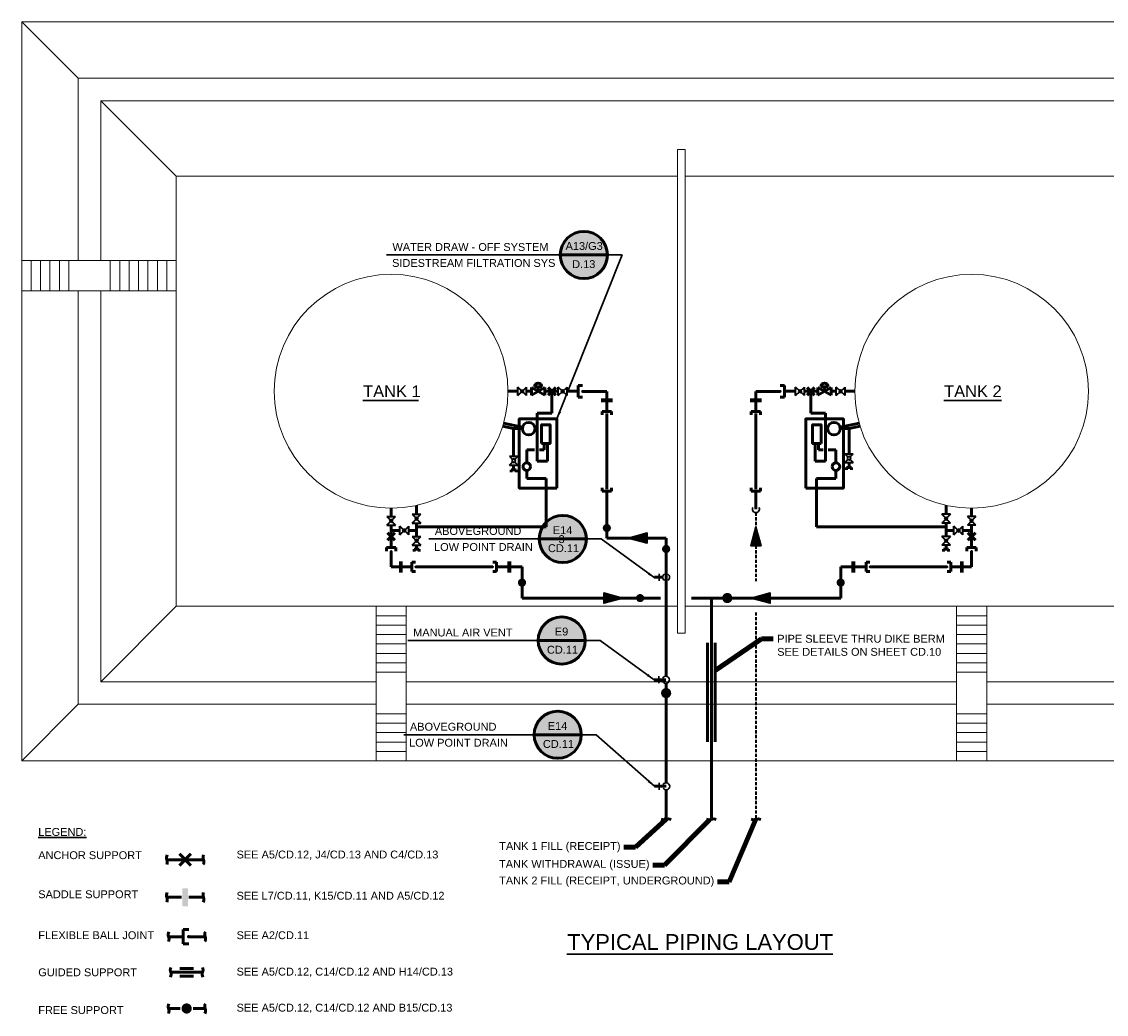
# Model space of a CAD drawing. Header units: inches. Extents: x 15343 to 18754, y 6987 to 11480.
# Tile 2 of 3: x 15343 to 17414, y 9534 to 11429. Entities that reach past the tile are written whole.
import ezdxf
from ezdxf.enums import TextEntityAlignment as Align

# ---------------------------------------------------------------- set-up
doc = ezdxf.new("R2010")
doc.units = ezdxf.units.IN
doc.header["$MEASUREMENT"] = 0
doc.linetypes.add('( Dashed )', pattern=[9, 6, -3])
for name, color, linetype, lineweight in [('C-FUEL-IDEN', 4, 'Continuous', 30), ('C-Fuel-Main', 4, 'Continuous', 53), ('C-Fuel-Main_UNDG', 4, '( Dashed )', 40), ('C-Fuel-Supports [mechanical]', 153, 'Continuous', 30), ('C-Pvmt-Dike', 8, 'Continuous', 13), ('C-Site-fuel tanks and dispensers', 8, 'Continuous', 13), ('G-ANNO-MASK', 1, 'Continuous', 0), ('G-ANNO-NOTE', 4, 'Continuous', 30), ('G-ANNO-SYMB', 5, 'Continuous', 30), ('G-ANNO-TEXT', 2, 'Continuous', 30)]:
    doc.layers.add(name, color=color, linetype=linetype, lineweight=lineweight)
doc.styles.add("AEC_AC_43Text-LeftTop_1_1-2_1'", font='arial.ttf', dxfattribs={"height": 12})
doc.styles.add("AEC_AC_60Text-LeftTop_1_100'", font='arial.ttf', dxfattribs={"height": 1800})
doc.styles.add("AEC_AC_60Text-LeftTop_1_100'_0", font='arial.ttf')
doc.styles.add("AEC_AC_61Text-LeftTop_1_200'", font='arial.ttf', dxfattribs={"height": 3600})
doc.styles.add('Arial', font='arial.ttf')
doc.styles.add('Style-Arial', font='arial.ttf')
doc.dimstyles.new("AEC_AC_60_Notes_1_100'", dxfattribs={"dimtxt": 1800, "dimasz": 225, "dimexe": 900, "dimexo": 900, "dimgap": 900, "dimtad": 1, "dimjust": 1, "dimdec": 3, "dimzin": 15, "dimdsep": 46, "dimlunit": 5, "dimtxsty": "AEC_AC_60Text-LeftTop_1_100'", "dimblk": 'NONE', "dimcen": 1.08, "dimclrd": 256, "dimclre": 256, "dimazin": 2, "dimtfac": 0.7, "dimtdec": 3, "dimtmove": 1, "dimatfit": 1, "dimfxl": 1, "dimfrac": 1, "dimtolj": 1, "dimtzin": 15, "dimlwd": 30, "dimlwe": 30, "dimarcsym": 0})
doc.dimstyles.new('ARIAL', dxfattribs={"dimtxt": 0.125, "dimasz": 0.125, "dimexe": 0.0625, "dimexo": 0.0625, "dimgap": 0.0625, "dimtad": 1, "dimtoh": 1, "dimdec": 4, "dimzin": 3, "dimdsep": 46, "dimlunit": 4, "dimtxsty": 'Arial', "dimcen": 0.0625, "dimclrd": 30, "dimclre": 30, "dimclrt": 256, "dimadec": 0, "dimazin": 0, "dimtfac": 1, "dimtdec": 4, "dimtmove": 2, "dimatfit": 3, "dimfxl": 1, "dimtolj": 1, "dimtzin": 0, "dimlwd": -1, "dimlwe": -1, "dimarcsym": 1})

# ---------------------------------------------------------------- blocks, each defined once
blk = doc.blocks.new('*U107')
at = {"layer": 'C-Fuel-Main', "lineweight": 30}
blk.add_line((-9.1, 1.7, 0), (-3.5, -8, 0), dxfattribs=at)
blk.add_arc((3.5, 2.4, 0), 5.62, 240.0074, 180.006, dxfattribs=at)
blk = doc.blocks.new('_None')
blk = doc.blocks.new('*U113')
at = {"layer": 'C-Fuel-Main', "linetype": 'Continuous', "lineweight": 40}
for p, q in [((-8.1, 8.5), (8.1, 8.5)), ((-8.1, -8.5), (8.1, 8.5)), ((-8.1, 8.5), (8.1, -8.5)), ((-8.1, -8.5), (8.1, -8.5))]:
    blk.add_line(p, q, dxfattribs=at)
at = {"layer": 'C-Fuel-Main', "linetype": 'Continuous', "lineweight": 40, "extrusion": (0, 0, -1)}
blk.add_solid([(-0.1, -4.6), (4.6, 0.1), (-4.8, 0.1), (-0.1, 4.8)], dxfattribs=at)
blk = doc.blocks.new('*U114')
at = {"layer": 'C-Fuel-Main', "ltscale": 0.064, "extrusion": (5.7768e-22, -1.05089e-11, -1)}
blk.add_hatch(color=256, dxfattribs=at).paths.add_polyline_path([(0.4, -0.9, 1), (-0.4, 3.3, 1)])
at = {"layer": 'C-Fuel-Main', "lineweight": 53, "ltscale": 0.064}
blk.add_line((8.9, 7.8, 0), (-8.9, 7.8, 0), dxfattribs=at)
at = {"layer": 'C-Fuel-Main', "ltscale": 0.064}
for p, q in [((-8.9, 1.2, 0), (-8.9, 7.8, 0)), ((0, 1.2, 0), (0, -7.8, 0)), ((8.9, 1.2, 0), (8.9, 7.8, 0))]:
    blk.add_line(p, q, dxfattribs=at)
blk = doc.blocks.new('*U115')
at = {"layer": 'C-Fuel-Main', "linetype": 'Continuous', "lineweight": 40}
for p, q in [((-8.5, -8.1, 0), (-8.5, 8.1, 0)), ((8.5, -8.1, 0), (-8.5, 8.1, 0)), ((-8.5, -8.1, 0), (8.5, 8.1, 0)), ((8.5, -8.1, 0), (8.5, 8.1, 0))]:
    blk.add_line(p, q, dxfattribs=at)
blk.add_solid([(4.6, 0.1, 0), (-0.1, -4.6, 0), (-0.1, 4.8, 0), (-4.8, 0.1, 0)], dxfattribs=at)
blk = doc.blocks.new('*U116')
at = {"layer": 'C-Fuel-Main', "linetype": 'Continuous', "lineweight": 40}
for p, q in [((-8.5, 8.1, 0), (-8.5, -8.1, 0)), ((-8.5, 8.1, 0), (-2.5, 2.3, 0)), ((8.5, 8.1, 0), (2.5, 2.3, 0)), ((8.5, 8.1, 0), (8.5, -8.1, 0)), ((-2.5, -2.3, 0), (-8.5, -8.1, 0)), ((2.5, -2.3, 0), (8.5, -8.1, 0))]:
    blk.add_line(p, q, dxfattribs=at)
at = {"layer": 'C-Fuel-Main', "linetype": 'Continuous', "lineweight": 40, "extrusion": (0, 0, -1)}
blk.add_circle((0, 0, 0), 3.38, dxfattribs=at)
blk = doc.blocks.new('*U117')
at = {"layer": 'C-Fuel-Main'}
for p, q in [((12.6, 3.5, 0), (-12.6, -11.6, 0)), ((-12.6, 3.5, 0), (12.6, -11.6, 0)), ((-12.6, 3.5, 0), (-12.6, -11.6, 0)), ((0, -4.1, 0), (0, 4.6, 0)), ((12.6, 3.5, 0), (12.6, -11.6, 0))]:
    blk.add_line(p, q, dxfattribs=at)
at = {"layer": 'C-Fuel-Main', "ltscale": 1.5625}
blk.add_line((7, 4.6, 0), (-7, 4.6, 0), dxfattribs=at)
blk.add_arc((0, 4.6, 0), 6.97, 360, 180, dxfattribs=at)
blk = doc.blocks.new('*U120')
at = {"true_color": 0xffffff}
h = blk.add_hatch(color=7, dxfattribs=at)
h.dxf.hatch_style = 1
edge = h.paths.add_edge_path()
edge.add_arc((0, 0), 0.4, 0, 360)
blk.add_line((-0.375, 0), (0.375, 0))
blk.add_circle((0, 0), 0.375)
at = {"layer": 'G-ANNO-NOTE'}
blk.add_line((-0.375, 0), (-2.45, 0), dxfattribs=at)
at = {"style": 'Arial'}
blk.add_attdef('LEFTTITLE', text='', height=0.125, dxfattribs=at).set_placement((-2.352, 0.063), align=Align.BOTTOM_LEFT)
for tag, p in [('DETAIL_001', (-0.106, 0.08)), ('2REFSHEET_001', (-0.232, -0.209))]:
    blk.add_attdef(tag, p, '', height=0.125, dxfattribs=at)
blk.add_attdef('LEFTTITLE2', text='', height=0.125, dxfattribs=at).set_placement((-2.352, -0.062), align=Align.TOP_LEFT)
at = {"layer": 'G-ANNO-NOTE'}
blk.add_leader([(1.539, -0.82), (0.61, 0), (0.375, 0)], dimstyle='ARIAL', override={"dimscale": 1, "dimgap": 0.0625, "dimtad": 0, "dimclrd": 4}, dxfattribs=at)
blk = doc.blocks.new('*U121')
at = {"true_color": 0xffffff}
h = blk.add_hatch(color=7, dxfattribs=at)
h.dxf.hatch_style = 1
edge = h.paths.add_edge_path()
edge.add_arc((0, 0), 0.4, 0, 360)
blk.add_line((-0.375, 0), (0.375, 0))
blk.add_circle((0, 0), 0.375)
at = {"layer": 'G-ANNO-NOTE'}
blk.add_line((-0.375, 0), (-2.45, 0), dxfattribs=at)
at = {"style": 'Arial'}
blk.add_attdef('LEFTTITLE', text='', height=0.125, dxfattribs=at).set_placement((-2.352, 0.063), align=Align.BOTTOM_LEFT)
for tag, p in [('DETAIL_001', (-0.106, 0.08)), ('2REFSHEET_001', (-0.232, -0.209))]:
    blk.add_attdef(tag, p, '', height=0.125, dxfattribs=at)
blk.add_attdef('LEFTTITLE2', text='', height=0.125, dxfattribs=at).set_placement((-2.352, -0.062), align=Align.TOP_LEFT)
at = {"layer": 'G-ANNO-NOTE'}
blk.add_leader([(1.469, -0.625), (0.61, 0), (0.375, 0)], dimstyle='ARIAL', override={"dimscale": 1, "dimgap": 0.0625, "dimtad": 0, "dimclrd": 4}, dxfattribs=at)
blk = doc.blocks.new('*U122')
at = {"true_color": 0xffffff}
h = blk.add_hatch(color=7, dxfattribs=at)
h.dxf.hatch_style = 1
edge = h.paths.add_edge_path()
edge.add_arc((0, 0), 0.4, 0, 360)
blk.add_line((-0.375, 0), (0.375, 0))
blk.add_circle((0, 0), 0.375)
at = {"layer": 'G-ANNO-NOTE'}
blk.add_line((-0.375, 0), (-3.143, 0), dxfattribs=at)
at = {"style": 'Arial'}
blk.add_attdef('LEFTTITLE', text='', height=0.125, dxfattribs=at).set_placement((-3.046, 0.063), align=Align.BOTTOM_LEFT)
for tag, p in [('DETAIL_001', (-0.106, 0.08)), ('2REFSHEET_001', (-0.232, -0.209))]:
    blk.add_attdef(tag, p, '', height=0.125, dxfattribs=at)
blk.add_attdef('LEFTTITLE2', text='', height=0.125, dxfattribs=at).set_placement((-3.046, -0.062), align=Align.TOP_LEFT)
at = {"layer": 'G-ANNO-NOTE'}
blk.add_leader([(-0.428, -2.608), (0.61, 0), (0.375, 0)], dimstyle='ARIAL', override={"dimscale": 1, "dimgap": 0.0625, "dimtad": 0, "dimclrd": 4}, dxfattribs=at)
blk = doc.blocks.new('*U123')
at = {"true_color": 0xffffff}
h = blk.add_hatch(color=7, dxfattribs=at)
h.dxf.hatch_style = 1
edge = h.paths.add_edge_path()
edge.add_arc((0, 0), 0.4, 0, 360)
blk.add_line((-0.375, 0), (0.375, 0))
blk.add_circle((0, 0), 0.375)
at = {"layer": 'G-ANNO-NOTE'}
blk.add_line((-0.375, 0), (-2.134, 0), dxfattribs=at)
at = {"style": 'Arial'}
blk.add_attdef('LEFTTITLE', text='', height=0.125, dxfattribs=at).set_placement((-2.036, 0.063), align=Align.BOTTOM_LEFT)
for tag, p in [('DETAIL_001', (-0.106, 0.08)), ('2REFSHEET_001', (-0.232, -0.209))]:
    blk.add_attdef(tag, p, '', height=0.125, dxfattribs=at)
blk.add_attdef('LEFTTITLE2', text='', height=0.125, dxfattribs=at).set_placement((-2.036, -0.063), align=Align.TOP_LEFT)
at = {"layer": 'G-ANNO-NOTE'}
blk.add_leader([(1.469, -0.625), (0.61, 0), (0.375, 0)], dimstyle='ARIAL', override={"dimscale": 1, "dimgap": 0.0625, "dimtad": 0, "dimclrd": 4}, dxfattribs=at)

msp = doc.modelspace()

# ---------------------------------------------------------------- hatches: boundary and pattern name
at = {"layer": 'C-Fuel-Main', "ltscale": 0.08}
msp.add_hatch(color=256, dxfattribs=at).paths.add_polyline_path([(16416.4, 10724.2, 1), (16411.1, 10723.1, 1)])
at = {"layer": 'C-Fuel-Main', "ltscale": 0.08, "extrusion": (1.05089e-11, 1.81135e-20, -1)}
msp.add_hatch(color=256, dxfattribs=at).paths.add_polyline_path([(-16788.7, 10724.2, 1), (-16794, 10723.1, 1)])
at = {"layer": 'C-Fuel-Main', "ltscale": 0.064, "extrusion": (-8.9412e-24, 1.05089e-11, -1)}
h = msp.add_hatch(color=256, dxfattribs=at)
edge = h.paths.add_edge_path()
edge.add_arc((-16460.2, 10678.8), 2.15, 0, 360)
at = {"layer": 'C-Fuel-Main', "ltscale": 0.064}
h = msp.add_hatch(color=256, dxfattribs=at)
edge = h.paths.add_edge_path()
edge.add_arc((16744.9, 10678.8), 2.15, 0, 360)
h = msp.add_hatch(color=256, dxfattribs=at)
edge = h.paths.add_edge_path()
edge.add_arc((16460.2, 10539.5), 2.15, 0, 360)
at = {"layer": 'C-Fuel-Main', "ltscale": 0.064, "extrusion": (0, -1.05089e-11, -1)}
h = msp.add_hatch(color=256, dxfattribs=at)
edge = h.paths.add_edge_path()
edge.add_arc((-16744.9, 10539.5), 2.15, 0, 360)
at = {"layer": 'C-Fuel-Main', "ltscale": 0.064, "extrusion": (-1.05089e-11, 2.53564e-20, -1)}
h = msp.add_hatch(color=256, dxfattribs=at)
edge = h.paths.add_edge_path()
edge.add_arc((-16094.6, 10388.6), 2.15, 0, 360)
at = {"layer": 'C-Fuel-Main', "ltscale": 0.064, "extrusion": (1.05089e-11, 0, -1)}
h = msp.add_hatch(color=256, dxfattribs=at)
edge = h.paths.add_edge_path()
edge.add_arc((-16242.7, 10388.6), 2.15, 0, 360)
at = {"layer": 'C-Fuel-Main', "ltscale": 0.064}
h = msp.add_hatch(color=256, dxfattribs=at)
edge = h.paths.add_edge_path()
edge.add_arc((16962.4, 10388.6), 2.15, 0, 360)
h = msp.add_hatch(color=256, dxfattribs=at)
edge = h.paths.add_edge_path()
edge.add_arc((17110.6, 10388.6), 2.15, 0, 360)
at = {"layer": 'C-Fuel-Supports [mechanical]', "ltscale": 0.064, "extrusion": (0, 0, -1)}
for points in [[(-16466.4, 10467.6, 1), (-16454, 10458, 1)], [(-16579.7, 10427.5, 1), (-16567.3, 10417.9, 1)], [(-16304.4, 10363.4, 1), (-16292, 10353.8, 1)], [(-16529.9, 10333.9, 1), (-16517.6, 10324.3, 1)]]:
    msp.add_hatch(color=256, dxfattribs=at).paths.add_polyline_path(points)
at = {"layer": 'C-Fuel-Supports [mechanical]', "ltscale": 0.064}
msp.add_hatch(color=256, dxfattribs=at).paths.add_polyline_path([(16900.8, 10363.4, 1), (16913.1, 10353.8, 1)])
at = {"layer": 'C-Fuel-Supports [mechanical]', "ltscale": 0.08, "extrusion": (0, 0, -1)}
for points in [[(-16698.1, 10335.1, 1), (-16682.6, 10323.1, 1)], [(-16581.2, 10153.6, 1), (-16565.8, 10141.6, 1)]]:
    msp.add_hatch(color=256, dxfattribs=at).paths.add_polyline_path(points)
at = {"layer": 'G-ANNO-SYMB', "lineweight": 53, "ltscale": 0.1}
h = msp.add_hatch(color=256, dxfattribs=at)
edge = h.paths.add_edge_path()
edge.add_arc((15661.5, 9682.6), 3.37, 0, 360)
at = {"layer": 'G-ANNO-SYMB', "lineweight": 53, "ltscale": 0.08, "extrusion": (0, 0, -1)}
msp.add_hatch(color=256, dxfattribs=at).paths.add_polyline_path([(-15665.4, 9551.5, 1), (-15649.9, 9539.5, 1)])

# ---------------------------------------------------------------- linework, layer by layer
at = {"layer": 'C-FUEL-IDEN', "ltscale": 0.1, "elevation": 0, "flags": 128}
for points in [[(16744.9, 10465.2), (16754.8, 10428.8), (16735.1, 10428.9), (16744.9, 10465.2), (16753.9, 10429.3), (16736.2, 10429.6), (16744.9, 10463.3), (16753, 10430.1), (16737.4, 10430.5), (16744.7, 10461.1), (16752, 10431), (16738.7, 10431.4), (16744.8, 10458), (16750.9, 10432), (16740.4, 10432.3), (16744.7, 10454.3), (16750, 10433.1), (16741.7, 10433.1), (16745, 10449.6), (16748.8, 10434.2), (16743, 10433.9), (16745.1, 10445.5), (16747.8, 10434.9), (16744.4, 10434.5), (16745.2, 10441.9), (16746.7, 10435.7), (16745.3, 10435.5), (16745.5, 10438.1)], [(16500.9, 10443.7), (16537.4, 10433.9), (16537.3, 10453.5), (16500.9, 10443.7), (16536.9, 10434.7), (16536.5, 10452.4), (16502.9, 10443.7), (16536, 10435.6), (16535.7, 10451.2), (16505, 10443.9), (16535.1, 10436.7), (16534.7, 10449.9), (16508.1, 10443.9), (16534.2, 10437.7), (16533.8, 10448.2), (16511.9, 10443.9), (16533, 10438.6), (16533, 10446.9), (16516.5, 10443.7), (16532, 10439.8), (16532.3, 10445.6), (16520.6, 10443.6), (16531.2, 10440.9), (16531.6, 10444.3), (16524.2, 10443.4), (16530.5, 10441.9), (16530.6, 10443.4), (16528, 10443.1)], [(16490.8, 10329.1), (16454.3, 10338.9), (16454.4, 10319.2), (16490.8, 10329.1), (16454.8, 10338.1), (16455.1, 10320.4), (16488.8, 10329.1), (16455.7, 10337.2), (16456, 10321.6), (16486.6, 10328.9), (16456.6, 10336.1), (16457, 10322.9), (16483.5, 10328.9), (16457.5, 10335), (16457.9, 10324.6), (16479.8, 10328.8), (16458.6, 10334.2), (16458.6, 10325.9), (16475.1, 10329.1), (16459.7, 10333), (16459.4, 10327.2), (16471, 10329.2), (16460.4, 10331.9), (16460.1, 10328.5), (16467.4, 10329.4), (16461.2, 10330.9), (16461.1, 10329.4), (16463.7, 10329.7)], [(16735.9, 10329.1), (16772.4, 10338.9), (16772.3, 10319.2), (16735.9, 10329.1), (16771.9, 10338.1), (16771.6, 10320.4), (16737.9, 10329.1), (16771, 10337.2), (16770.7, 10321.6), (16740, 10328.9), (16770.1, 10336.1), (16769.7, 10322.9), (16743.2, 10328.9), (16769.2, 10335), (16768.8, 10324.6), (16746.9, 10328.8), (16768.1, 10334.2), (16768.1, 10325.9), (16751.6, 10329.1), (16767, 10333), (16767.3, 10327.2), (16755.7, 10329.2), (16766.2, 10331.9), (16766.6, 10328.5), (16759.3, 10329.4), (16765.5, 10330.9), (16765.6, 10329.4), (16763, 10329.7)]]:
    msp.add_lwpolyline(points, dxfattribs=at)
at = {"layer": 'C-Fuel-Main', "ltscale": 0.08}
for p, q in [((16405.5, 10712.6, 0), (16405.5, 10734.7, 0)), ((16413.8, 10734.7, 0), (16405.5, 10734.7, 0)), ((16791.3, 10734.7, 0), (16799.7, 10734.7, 0)), ((16799.7, 10712.6, 0), (16799.7, 10734.7, 0)), ((16413.8, 10712.6, 0), (16405.5, 10712.6, 0)), ((16791.3, 10712.6, 0), (16799.7, 10712.6, 0))]:
    msp.add_line(p, q, dxfattribs=at)
at = {"layer": 'C-Fuel-Main', "ltscale": 0.1}
for p, q in [((16271.3, 10723.8, 0), (16290, 10723.8, 0)), ((16307, 10723.8, 0), (16316.6, 10723.8, 0)), ((16341.8, 10723.8, 0), (16367.4, 10723.8, 0)), ((16355.4, 10682.3, 0), (16355.4, 10723.8, 0)), ((16384.4, 10723.8, 0), (16405, 10723.8, 0)), ((16413.8, 10723.7, 0), (16460.2, 10723.7, 0)), ((16460.2, 10723.7, 0), (16460.2, 10688.5, 0)), ((16791.3, 10723.7, 0), (16744.9, 10723.7, 0)), ((16744.9, 10723.7, 0), (16744.9, 10688.5, 0)), ((16820.7, 10723.8, 0), (16800.2, 10723.8, 0)), ((16863.3, 10723.8, 0), (16837.7, 10723.8, 0)), ((16849.8, 10682.3, 0), (16849.8, 10723.8, 0)), ((16898.2, 10723.8, 0), (16888.5, 10723.8, 0)), ((16933.8, 10723.8, 0), (16915.1, 10723.8, 0)), ((16327.2, 10590.3), (16327.2, 10682.3)), ((16327.2, 10682.3, 0), (16355.4, 10682.3, 0)), ((16460.2, 10681.5, 0), (16460.2, 10537, 0)), ((16744.9, 10681.5, 0), (16744.9, 10537, 0)), ((16849.8, 10682.3, 0), (16877.9, 10682.3, 0)), ((16877.9, 10590.3), (16877.9, 10682.3)), ((16282.2, 10652.5), (16299.1, 10652.5)), ((16922.9, 10652.5), (16906, 10652.5)), ((16307.3, 10587.3), (16307.2, 10611.9)), ((16307.2, 10611.9), (16322.1, 10611.9)), ((16331.4, 10611.9), (16340.7, 10611.9)), ((16340.7, 10611.9), (16340.7, 10624.3)), ((16347, 10590.3), (16347, 10624.3)), ((16858.1, 10590.3), (16858.1, 10624.3)), ((16864.4, 10611.9), (16864.4, 10624.3)), ((16873.7, 10611.9), (16864.4, 10611.9)), ((16897.9, 10611.9), (16883, 10611.9)), ((16897.9, 10587.3), (16897.9, 10611.9)), ((16327.2, 10590.3), (16347, 10590.3)), ((16877.9, 10590.3), (16858.1, 10590.3)), ((16307.3, 10572.9), (16307.2, 10557.5)), ((16897.9, 10572.9), (16897.9, 10557.5)), ((16307.2, 10557.5), (16344.5, 10557.5)), ((16344.5, 10557.5), (16344.5, 10464.8, 0)), ((16860.7, 10557.5), (16860.7, 10464.9)), ((16897.9, 10557.5), (16860.7, 10557.5)), ((16460.2, 10530.7, 0), (16460.2, 10443.7, 0)), ((16744.9, 10530.7, 0), (16744.9, 10498.6, 0)), ((16096.8, 10505.9, 0), (16096.8, 10489.2, 0)), ((17108.3, 10505.9, 0), (17108.3, 10489.2, 0)), ((16048.2, 10500.6, 0), (16048.2, 10485, 0)), ((17157, 10500.6, 0), (17157, 10485, 0)), ((16048.2, 10468, 0), (16048.2, 10425.4, 0)), ((16096.8, 10472.2, 0), (16096.8, 10446.9, 0)), ((16096.8, 10464.8, 0), (16344.5, 10464.8, 0)), ((17108.3, 10464.9, 0), (16860.7, 10464.9, 0)), ((17108.3, 10472.2, 0), (17108.3, 10446.9, 0)), ((17157, 10468, 0), (17157, 10425.4, 0)), ((16048.2, 10458, -116.1), (16064.9, 10458, -116.1)), ((16081.9, 10458, -116.1), (16096.8, 10458, -116.1)), ((16573.5, 10443.7, 0), (16460.2, 10443.7, 0)), ((16573.5, 10443.7, 0), (16573.5, 10347.7, 0)), ((17123.2, 10458, -116.1), (17108.3, 10458, -116.1)), ((17157, 10458, -116.1), (17140.2, 10458, -116.1)), ((16096.8, 10429.9, 0), (16096.8, 10422.3, 0)), ((17108.3, 10429.9, 0), (17108.3, 10422.3, 0)), ((16048.2, 10388.6, 0), (16048.2, 10409.8, 0)), ((17157, 10388.6, 0), (17157, 10409.8, 0)), ((16048.2, 10388.6, 0), (16087.9, 10388.6, 0)), ((16242.5, 10388.6, 0), (16094.6, 10388.6, 0)), ((16249.4, 10388.6, 0), (16298.2, 10388.6, 0)), ((16298.2, 10388.6, 0), (16298.2, 10329.1, 0)), ((16955.7, 10388.6, 0), (16906.9, 10388.6, 0)), ((16906.9, 10388.6, 0), (16906.9, 10329.1, 0)), ((16962.7, 10388.6, 0), (17110.6, 10388.6, 0)), ((17157, 10388.6, 0), (17117.2, 10388.6, 0)), ((16566.8, 10368.9, 0), (16551.1, 10368.9, 0)), ((16573.5, 10347.7, 0), (16573.5, 10309, 0)), ((16562.6, 10329.1, 0), (16298.2, 10329.1, 0)), ((16906.9, 10329.1, 0), (16622.2, 10329.1, 0)), ((16659.9, 10329.1, 0), (16659.9, 9906.7, 0)), ((16573.5, 10309, 0), (16573.5, 10179.6, 0)), ((16652.7, 10243.3, 0), (16652.7, 10054.7, 0)), ((16667.1, 10243.3, 0), (16667.1, 10054.7, 0)), ((16572.8, 10173, 0), (16550.4, 10173, 0)), ((16573.5, 10166.1, 0), (16573.5, 9990.3, 0)), ((16573.5, 9990.3, 0), (16573.5, 9976.5, 0)), ((16573.5, 9969.8, 0), (16551.1, 9969.8, 0)), ((16573.5, 9963, 0), (16573.5, 9906.7, 0))]:
    msp.add_line(p, q, dxfattribs=at)
at = {"layer": 'C-Fuel-Main', "ltscale": 0.064}
for p, q in [((16348.3, 10716.7, 0), (16362.5, 10730.9, 0)), ((16348.3, 10730.9, 0), (16362.5, 10716.7, 0)), ((16856.9, 10716.7, 0), (16842.7, 10730.9, 0)), ((16856.9, 10730.9, 0), (16842.7, 10716.7, 0)), ((16451.3, 10678.8, 0), (16451.3, 10685.4, 0)), ((16451.3, 10685.4, 0), (16469, 10685.4, 0)), ((16469, 10678.8, 0), (16469, 10685.4, 0)), ((16753.8, 10685.4, 0), (16736.1, 10685.4, 0)), ((16736.1, 10678.8, 0), (16736.1, 10685.4, 0)), ((16753.8, 10678.8, 0), (16753.8, 10685.4, 0)), ((16451.3, 10539.5, 0), (16451.3, 10532.9, 0)), ((16451.3, 10532.9, 0), (16469, 10532.9, 0)), ((16469, 10539.5, 0), (16469, 10532.9, 0)), ((16736.1, 10539.5, 0), (16736.1, 10532.9, 0)), ((16753.8, 10532.9, 0), (16736.1, 10532.9, 0)), ((16753.8, 10539.5, 0), (16753.8, 10532.9, 0)), ((16055.3, 10439.6, 0), (16041.1, 10453.8, 0)), ((16041.1, 10439.6, 0), (16055.3, 10453.8, 0)), ((17149.9, 10439.6, 0), (17164.1, 10453.8, 0)), ((17164.1, 10439.6, 0), (17149.9, 10453.8, 0)), ((16087.9, 10379.7, 0), (16087.9, 10397.5, 0)), ((16094.6, 10397.5, 0), (16087.9, 10397.5, 0)), ((16094.6, 10379.7, 0), (16087.9, 10379.7, 0)), ((16242.7, 10397.5, 0), (16249.4, 10397.5, 0)), ((16242.7, 10379.7, 0), (16249.4, 10379.7, 0)), ((16249.4, 10397.5, 0), (16249.4, 10379.7, 0)), ((16962.4, 10397.5, 0), (16955.7, 10397.5, 0)), ((16955.7, 10397.5, 0), (16955.7, 10379.7, 0)), ((16962.4, 10379.7, 0), (16955.7, 10379.7, 0)), ((17110.6, 10397.5, 0), (17117.2, 10397.5, 0)), ((17110.6, 10379.7, 0), (17117.2, 10379.7, 0)), ((17117.2, 10379.7, 0), (17117.2, 10397.5, 0))]:
    msp.add_line(p, q, dxfattribs=at)
at = {"layer": 'C-Fuel-Main', "linetype": 'Continuous', "ltscale": 0.1}
for p, q in [((16282.2, 10652.5, 10.6), (16261.2, 10657.1, 10.6)), ((16299.4, 10655, 0), (16263, 10663.1, 0)), ((16905.8, 10655, 0), (16942.2, 10663.1, 0)), ((16922.9, 10652.5, 10.6), (16943.9, 10657.1, 10.6))]:
    msp.add_line(p, q, dxfattribs=at)
at = {"layer": 'C-Fuel-Main', "ltscale": 0.008333}
for p, q in [((16282.2, 10652.5, 10.6), (16282.2, 10599.8, 10.6)), ((16922.9, 10652.5, 10.6), (16922.9, 10604.6, 10.6)), ((16922.9, 10587.6, 10.6), (16922.9, 10578.5, 10.6)), ((16277.5, 10573.8, 10.6), (16286.9, 10573.8, 10.6)), ((16277.5, 10573.8, 10.6), (16277.5, 10569.2, 10.6)), ((16282.2, 10582.8, 10.6), (16282.2, 10573.8, 10.6)), ((16286.9, 10573.8, 10.6), (16286.9, 10569.2, 10.6)), ((16927.6, 10578.5, 10.6), (16918.2, 10578.5, 10.6)), ((16918.2, 10578.5, 10.6), (16918.2, 10574, 10.6)), ((16927.6, 10578.5, 10.6), (16927.6, 10574, 10.6)), ((16092.1, 10422.3, 0), (16101.5, 10422.3, 0)), ((16092.1, 10422.3, 0), (16092.1, 10417.8, 0)), ((16101.5, 10422.3, 0), (16101.5, 10417.8, 0)), ((17113, 10422.3, 0), (17103.6, 10422.3, 0)), ((17103.6, 10422.3, 0), (17103.6, 10417.8, 0)), ((17113, 10422.3, 0), (17113, 10417.8, 0))]:
    msp.add_line(p, q, dxfattribs=at)
at = {"layer": 'C-Fuel-Main', "lineweight": 30, "ltscale": 0.1}
msp.add_line((16560, 10375.6, 0), (16560, 10362.1, 0), dxfattribs=at)
at = {"layer": 'C-Fuel-Main', "ltscale": 0.1}
for centre, radius in [((16311.1, 10652.5), 12), ((16307.3, 10580.1), 7.2)]:
    msp.add_circle(centre, radius, dxfattribs=at)
at = {"layer": 'C-Fuel-Main', "ltscale": 0.1, "extrusion": (0, 0, -1)}
for centre, radius in [((-16894, 10652.5), 12), ((-16897.9, 10580.1), 7.2)]:
    msp.add_circle(centre, radius, dxfattribs=at)
at = {"layer": 'C-Fuel-Main', "lineweight": 30}
msp.add_arc((16744.9, 10499, 0), 6.74, 151.3178, 28.6822, dxfattribs=at)
at = {"layer": 'C-Fuel-Main', "lineweight": 30, "ltscale": 0.1, "extrusion": (0, 0, -1)}
for start, end in [(299.4989, 60.006), (120.0074, 239.9876)]:
    msp.add_arc((-16573.5, 10368.9, 0), 6.74, start, end, dxfattribs=at)
at = {"layer": 'C-Fuel-Main', "ltscale": 0.1}
for points in [[(16365, 10539), (16365, 10671), (16293, 10671), (16293, 10539)], [(16840.1, 10539), (16840.1, 10671), (16912.1, 10671), (16912.1, 10539)], [(16335.7, 10624.3), (16335.7, 10659.8), (16351.9, 10659.8), (16351.9, 10624.3)], [(16869.4, 10624.3), (16869.4, 10659.8), (16853.2, 10659.8), (16853.2, 10624.3)]]:
    msp.add_3dface(points, dxfattribs=at)
at = {"layer": 'C-Fuel-Main_UNDG'}
for p, q in [((16744.9, 10492.3, 0), (16744.9, 10361.5, 0)), ((16744.9, 10301.7, 0), (16744.9, 9906.7, 0))]:
    msp.add_line(p, q, dxfattribs=at)
at = {"layer": 'C-Fuel-Supports [mechanical]', "ltscale": 0.004267}
for points in [[(16471.1, 10702.8, 0), (16449.2, 10702.8, 0), (16471.1, 10710.1, 0), (16449.2, 10710.1, 0)], [(16734, 10702.8, 0), (16755.9, 10702.8, 0), (16734, 10710.1, 0), (16755.9, 10710.1, 0)], [(16070.4, 10399.5, 0), (16070.4, 10377.6, 0), (16063.2, 10399.5, 0), (16063.2, 10377.6, 0)], [(16277.6, 10399.5, 0), (16277.6, 10377.6, 0), (16270.3, 10399.5, 0), (16270.3, 10377.6, 0)]]:
    msp.add_solid(points, dxfattribs=at)
at = {"layer": 'C-Fuel-Supports [mechanical]', "ltscale": 0.004267, "extrusion": (0, 0, -1)}
for points in [[(-16927.5, 10399.5, 0), (-16927.5, 10377.6, 0), (-16934.8, 10399.5, 0), (-16934.8, 10377.6, 0)], [(-17134.7, 10399.5, 0), (-17134.7, 10377.6, 0), (-17141.9, 10399.5, 0), (-17141.9, 10377.6, 0)]]:
    msp.add_solid(points, dxfattribs=at)
at = {"layer": 'C-Pvmt-Dike', "ltscale": 0.1}
for p, q in [((15450.6, 11321.4, 0), (15342.6, 11429.4, 0)), ((15342.6, 11429.4, 0), (15342.6, 10018.2, 0)), ((15450.6, 11321.4, 0), (17754.6, 11321.4, 0)), ((15450.6, 10973.5, 0), (15450.6, 11321.4, 0)), ((15637.8, 11134.2, 0), (15493.8, 11278.2, 0)), ((15493.8, 11278.2, 0), (17711.4, 11278.2, 0)), ((15493.8, 10973.5, 0), (15493.8, 11278.2, 0)), ((16595.4, 10262.1, 0), (16595.4, 11185.5, 0)), ((16595.4, 11185.5, 0), (16609.8, 11185.5, 0)), ((16609.8, 10262.1, 0), (16609.8, 11185.5, 0)), ((15342.6, 10973.5, 0), (15421.8, 10973.5, 0)), ((15360.6, 10915.9, 0), (15360.6, 10973.5, 0)), ((15378.6, 10915.9, 0), (15378.6, 10973.5, 0)), ((15396.6, 10915.9, 0), (15396.6, 10973.5, 0)), ((15414.6, 10915.9, 0), (15414.6, 10973.5, 0)), ((15421.8, 10973.5, 0), (15637.8, 10973.5, 0)), ((15432.6, 10915.9, 0), (15432.6, 10973.5, 0)), ((15511.8, 10915.9, 0), (15511.8, 10973.5, 0)), ((15529.8, 10915.9, 0), (15529.8, 10973.5, 0)), ((15547.8, 10915.9, 0), (15547.8, 10973.5, 0)), ((15565.8, 10915.9, 0), (15565.8, 10973.5, 0)), ((15583.8, 10915.9, 0), (15583.8, 10973.5, 0)), ((15601.8, 10915.9, 0), (15601.8, 10973.5, 0)), ((15619.8, 10915.9, 0), (15619.8, 10973.5, 0)), ((15342.6, 10915.9, 0), (15421.8, 10915.9, 0)), ((15421.8, 10915.9, 0), (15637.8, 10915.9, 0)), ((15450.6, 10126.2, 0), (15450.6, 10915.9, 0)), ((15493.8, 10169.4, 0), (15493.8, 10915.9, 0)), ((15493.8, 10169.4, 0), (15637.8, 10313.4, 0)), ((16019.4, 10097.4, 0), (16019.4, 10313.4, 0)), ((16077, 10097.4, 0), (16077, 10313.4, 0)), ((17128.2, 10097.4, 0), (17128.2, 10313.4, 0)), ((17185.8, 10097.4, 0), (17185.8, 10313.4, 0)), ((16077, 10295.4, 0), (16019.4, 10295.4, 0)), ((16077, 10277.4, 0), (16019.4, 10277.4, 0)), ((17185.8, 10295.4, 0), (17128.2, 10295.4, 0)), ((17185.8, 10277.4, 0), (17128.2, 10277.4, 0)), ((16077, 10259.4, 0), (16019.4, 10259.4, 0)), ((16609.8, 10262.1, 0), (16595.4, 10262.1, 0)), ((17185.8, 10259.4, 0), (17128.2, 10259.4, 0)), ((16077, 10241.4, 0), (16019.4, 10241.4, 0)), ((17185.8, 10241.4, 0), (17128.2, 10241.4, 0)), ((16077, 10223.4, 0), (16019.4, 10223.4, 0)), ((17185.8, 10223.4, 0), (17128.2, 10223.4, 0)), ((16077, 10205.4, 0), (16019.4, 10205.4, 0)), ((17185.8, 10205.4, 0), (17128.2, 10205.4, 0)), ((16077, 10187.4, 0), (16019.4, 10187.4, 0)), ((17185.8, 10187.4, 0), (17128.2, 10187.4, 0)), ((16019.4, 10169.4, 0), (15493.8, 10169.4, 0)), ((17711.4, 10169.4, 0), (17185.8, 10169.4, 0)), ((15450.6, 10126.2, 0), (15342.6, 10018.2, 0)), ((16019.4, 10126.2, 0), (15450.6, 10126.2, 0)), ((17754.6, 10126.2, 0), (17185.8, 10126.2, 0)), ((16077, 10108.2, 0), (16019.4, 10108.2, 0)), ((16019.4, 10018.2, 0), (16019.4, 10097.4, 0)), ((16077, 10090.2, 0), (16019.4, 10090.2, 0)), ((16077, 10018.2, 0), (16077, 10097.4, 0)), ((17185.8, 10108.2, 0), (17128.2, 10108.2, 0)), ((17128.2, 10018.2, 0), (17128.2, 10097.4, 0)), ((17185.8, 10090.2, 0), (17128.2, 10090.2, 0)), ((17185.8, 10018.2, 0), (17185.8, 10097.4, 0)), ((16077, 10072.2, 0), (16019.4, 10072.2, 0)), ((17185.8, 10072.2, 0), (17128.2, 10072.2, 0)), ((16077, 10054.2, 0), (16019.4, 10054.2, 0)), ((17185.8, 10054.2, 0), (17128.2, 10054.2, 0)), ((16077, 10036.2, 0), (16019.4, 10036.2, 0)), ((17185.8, 10036.2, 0), (17128.2, 10036.2, 0))]:
    msp.add_line(p, q, dxfattribs=at)
at = {"layer": 'C-Pvmt-Dike', "ltscale": 0.1, "elevation": 0, "flags": 128}
for points in [[(17862.6, 11429.4), (15342.6, 11429.4)], [(16595.4, 10313.4), (15637.8, 10313.4), (15637.8, 11134.2), (16595.4, 11134.2)], [(16609.8, 11134.2), (17567.4, 11134.2), (17567.4, 10313.4), (16609.8, 10313.4)], [(17128.2, 10169.4), (16077, 10169.4)], [(17128.2, 10126.2), (16077, 10126.2)], [(16077, 10018.2), (15342.6, 10018.2)], [(17862.6, 10018.2), (16077, 10018.2)]]:
    msp.add_lwpolyline(points, dxfattribs=at)
at = {"layer": 'C-Site-fuel tanks and dispensers', "ltscale": 0.1}
for centre in [(16048.2, 10723.8, 0), (17157, 10723.8, 0)]:
    msp.add_circle(centre, 223.2, dxfattribs=at)
at = {"layer": 'G-ANNO-MASK', "lineweight": 53, "ltscale": 0.1, "extrusion": (0, 0, -1)}
for centre, start, end in [((-16569.4, 9918, 0), 249.9383, 294.9383), ((-16577.7, 9895.3, 0), 69.9383, 114.9383), ((-16655.8, 9918, 0), 249.9383, 294.9383), ((-16664.1, 9895.3, 0), 69.9383, 114.9383), ((-16740.8, 9918, 0), 249.9383, 294.9383), ((-16749.1, 9895.3, 0), 69.9383, 114.9383)]:
    msp.add_arc(centre, 12.1, start, end, dxfattribs=at)
at = {"layer": 'G-ANNO-SYMB', "lineweight": 53, "ltscale": 0.1}
for p, q in [((15689.7, 9829.4, -0.1), (15619.9, 9829.4, -0.1)), ((15643.7, 9818.3, -0.1), (15665.9, 9840.5, -0.1)), ((15643.7, 9840.5, -0.1), (15665.9, 9818.3, -0.1)), ((15647.8, 9757.8, -0.1), (15619.9, 9757.8, -0.1)), ((15689.7, 9757.8, -0.1), (15661.9, 9757.8, -0.1)), ((15661.5, 9696.5, -0.1), (15651.1, 9696.5, -0.1)), ((15651.1, 9696.5, -0.1), (15651.1, 9668.8, -0.1)), ((15651.1, 9682.6, -0.1), (15623.2, 9682.6, -0.1)), ((15660.3, 9682.6, -0.1), (15693, 9682.6, -0.1)), ((15661.5, 9668.8, -0.1), (15651.1, 9668.8, -0.1)), ((15627.1, 9614.8, -0.1), (15688.1, 9614.8, -0.1)), ((15644.6, 9622, -0.1), (15670.7, 9622, -0.1)), ((15644.6, 9607.5, -0.1), (15670.7, 9607.5, -0.1)), ((15645.4, 9545.5, -0.1), (15623.2, 9545.5, -0.1)), ((15669.9, 9545.5, -0.1), (15693, 9545.5, -0.1))]:
    msp.add_line(p, q, dxfattribs=at)
at = {"layer": 'G-ANNO-SYMB', "lineweight": 53, "ltscale": 0.1, "extrusion": (0, 0, -1)}
for centre, start, end in [((-15631.3, 9833.6, 0.1), 339.9383, 24.9383), ((-15608.6, 9825.3, 0.1), 159.9383, 204.9383), ((-15701.1, 9833.6, 0.1), 339.9383, 24.9383), ((-15678.4, 9825.3, 0.1), 159.9383, 204.9383), ((-15631.3, 9762, 0.1), 339.9383, 24.9383), ((-15608.6, 9753.7, 0.1), 159.9383, 204.9383), ((-15701.1, 9762, 0.1), 339.9383, 24.9383), ((-15678.4, 9753.7, 0.1), 159.9383, 204.9383), ((-15634.6, 9686.8, 0.1), 339.9383, 24.9383), ((-15611.9, 9678.5, 0.1), 159.9383, 204.9383), ((-15704.4, 9686.8, 0.1), 339.9383, 24.9383), ((-15704.4, 9686.8, 0.1), 339.9383, 24.9383), ((-15681.7, 9678.5, 0.1), 159.9383, 204.9383), ((-15681.7, 9678.5, 0.1), 159.9383, 204.9383), ((-15638.5, 9618.9, 0.1), 339.9383, 24.9383), ((-15615.8, 9610.6, 0.1), 159.9383, 204.9383), ((-15634.6, 9549.6, 0.1), 339.9383, 24.9383), ((-15704.4, 9549.6, 0.1), 339.9383, 24.9383), ((-15611.9, 9541.3, 0.1), 159.9383, 204.9383), ((-15681.7, 9541.3, 0.1), 159.9383, 204.9383)]:
    msp.add_arc(centre, 12.1, start, end, dxfattribs=at)
at = {"layer": 'G-ANNO-SYMB', "lineweight": 53, "ltscale": 0.1}
for centre, start, end in [((15699.5, 9610.6, -0.1), 159.9383, 204.9383), ((15676.8, 9618.9, -0.1), 339.9383, 24.9383)]:
    msp.add_arc(centre, 12.1, start, end, dxfattribs=at)
at = {"layer": 'G-ANNO-SYMB', "lineweight": 53, "ltscale": 0.08, "extrusion": (0, 0, -1)}
msp.add_solid([(-15660.5, 9740.7, 0.1), (-15660.5, 9774.9, 0.1), (-15649.2, 9740.7, 0.1), (-15649.2, 9774.9, 0.1)], dxfattribs=at)
at = {"layer": 'G-ANNO-TEXT', "ltscale": 0.075}
for p, q in [((15994, 10706.4, 0), (16100.5, 10706.4, 0)), ((17103.7, 10706.4, 0), (17213.8, 10706.4, 0))]:
    msp.add_line(p, q, dxfattribs=at)
at = {"layer": 'G-ANNO-TEXT', "ltscale": 0.1}
msp.add_line((16383.7, 9649.2), (16891.9, 9649.2), dxfattribs=at)

# ---------------------------------------------------------------- block references
at = {"layer": 'C-Fuel-Main'}
ref = msp.add_blockref('*U122', (16416.4, 10984), dxfattribs=dict(at, xscale=120.0000000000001, yscale=120.0000000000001, zscale=120.0000000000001))
ref.add_attrib('DETAIL_001', 'A13/G3', (16381.4, 10993.7), dxfattribs={"layer": '0', "height": 15, "style": 'Arial'})
ref.add_attrib('2REFSHEET_001', 'D.13', (16394, 10959.1), dxfattribs={"layer": '0', "height": 15, "style": 'Arial'})
ref.add_attrib('LEFTTITLE_001', 'WATER DRAW - OFF SYSTEM', (16050.7, 10991.8), dxfattribs={"layer": '0', "height": 15, "style": 'Arial'})
ref.add_attrib('LEFTTITLE2_001', 'SIDESTREAM FILTRATION SYS', (16050, 10961.3), dxfattribs={"layer": '0', "height": 15, "style": 'Arial'})
at = {"layer": 'C-Fuel-Main', "linetype": 'Continuous', "lineweight": 40}
for name, p in [('*U115', (16298.5, 10723.8, 0)), ('*U115', (16375.9, 10723.8, 0)), ('*U113', (16048.2, 10476.5, 0)), ('*U113', (16096.8, 10480.7, 0)), ('*U115', (16073.4, 10458, -116.2)), ('*U113', (16096.8, 10438.4, 0))]:
    msp.add_blockref(name, p, dxfattribs=at)
at = {"layer": 'C-Fuel-Main'}
msp.add_blockref('*U117', (16329.2, 10727.8, 0), dxfattribs=at)
at = {"layer": 'C-Fuel-Main', "linetype": 'Continuous', "lineweight": 40, "extrusion": (0, 0, -1)}
for name, p in [('*U115', (-16829.2, 10723.8, 0)), ('*U115', (-16906.7, 10723.8, 0)), ('*U113', (-17108.3, 10480.7, 0)), ('*U113', (-17157, 10476.5, 0)), ('*U115', (-17131.7, 10458, 116.2)), ('*U113', (-17108.3, 10438.4, 0))]:
    msp.add_blockref(name, p, dxfattribs=at)
at = {"layer": 'C-Fuel-Main', "extrusion": (0, 0, -1)}
msp.add_blockref('*U117', (-16875.9, 10727.8, 0), dxfattribs=at)
at = {"layer": 'C-Fuel-Main', "linetype": 'Continuous', "lineweight": 40, "rotation": 90}
for p in [(16282.2, 10591.3, 10.6), (16922.9, 10596.1, 10.6)]:
    msp.add_blockref('*U116', p, dxfattribs=at)
at = {"layer": 'C-Fuel-Main'}
ref = msp.add_blockref('*U123', (16376.1, 10441.9), dxfattribs=dict(at, xscale=120.0000000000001, yscale=120.0000000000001, zscale=120.0000000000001))
ref.add_attrib('DETAIL_001', 'E14', (16357.1, 10451.2), dxfattribs={"layer": '0', "height": 15, "style": 'Arial'})
ref.add_attrib('2REFSHEET_001', 'CD.11', (16347.8, 10416.8), dxfattribs={"layer": '0', "height": 15, "style": 'Arial'})
ref.add_attrib('LEFTTITLE_001', 'ABOVEGROUND', (16131.7, 10449.6), dxfattribs={"layer": '0', "height": 15, "style": 'Arial'})
ref.add_attrib('LEFTTITLE2_001', 'LOW POINT DRAIN', (16130.2, 10419.1), dxfattribs={"layer": '0', "height": 15, "style": 'Arial'})
at = {"layer": 'C-Fuel-Main', "ltscale": 0.064}
msp.add_blockref('*U114', (16048.2, 10417.6, 0), dxfattribs=at)
at = {"layer": 'C-Fuel-Main', "ltscale": 0.064, "extrusion": (0, 0, -1)}
msp.add_blockref('*U114', (-17157, 10417.6, 0), dxfattribs=at)
at = {"layer": 'C-Fuel-Main'}
ref = msp.add_blockref('*U121', (16374.1, 10248.1), dxfattribs=dict(at, xscale=120.0000000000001, yscale=120.0000000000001, zscale=120.0000000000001))
ref.add_attrib('DETAIL_001', 'E9', (16360.9, 10257.7), dxfattribs={"layer": '0', "height": 15, "style": 'Arial'})
ref.add_attrib('2REFSHEET_001', 'CD.11', (16345.8, 10222.9), dxfattribs={"layer": '0', "height": 15, "style": 'Arial'})
ref.add_attrib('LEFTTITLE_001', 'MANUAL AIR VENT', (16090.3, 10255.8), dxfattribs={"layer": '0', "height": 15, "style": 'Arial'})
at = {"layer": 'C-Fuel-Main', "ltscale": 0.1, "xscale": 1.2, "yscale": 1.2, "zscale": 1.2, "rotation": 329.9999999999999}
for p in [(16567.8, 10172.6, 0), (16568.5, 9969.3, 0)]:
    msp.add_blockref('*U107', p, dxfattribs=at)
at = {"layer": 'C-Fuel-Main'}
ref = msp.add_blockref('*U120', (16366.4, 10068.1), dxfattribs=dict(at, xscale=120.0000000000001, yscale=120.0000000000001, zscale=120.0000000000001))
ref.add_attrib('DETAIL_001', 'E14', (16347.4, 10077.5), dxfattribs={"layer": '0', "height": 15, "style": 'Arial'})
ref.add_attrib('2REFSHEET_001', 'CD.11', (16338.1, 10043), dxfattribs={"layer": '0', "height": 15, "style": 'Arial'})
ref.add_attrib('LEFTTITLE_001', 'ABOVEGROUND', (16084.1, 10075.9), dxfattribs={"layer": '0', "height": 15, "style": 'Arial'})
ref.add_attrib('LEFTTITLE2_001', 'LOW POINT DRAIN', (16082.6, 10045.4), dxfattribs={"layer": '0', "height": 15, "style": 'Arial'})

# ---------------------------------------------------------------- texts
at = {"layer": 'G-ANNO-NOTE', "char_height": 15}
for s, insert, attachment_point, style in [('3', (16373.9, 10441.5), 5, "AEC_AC_43Text-LeftTop_1_1-2_1'"), ('PIPE SLEEVE THRU DIKE BERM\\PSEE DETAILS ON SHEET CD.10', (16785.7, 10258.9), 1, "AEC_AC_60Text-LeftTop_1_100'"), ('TANK 1 FILL (RECEIPT)', (16486.4, 9853.5), 6, "AEC_AC_60Text-LeftTop_1_100'"), ('TANK WITHDRAWAL (ISSUE)', (16541.8, 9819.3), 6, "AEC_AC_60Text-LeftTop_1_100'"), ('TANK 2 FILL (RECEIPT, UNDERGROUND)', (16665.4, 9787.6), 6, "AEC_AC_60Text-LeftTop_1_100'")]:
    msp.add_mtext(s, dxfattribs=dict(at, insert=insert, attachment_point=attachment_point, style=style))
at = {"layer": 'G-ANNO-TEXT', "attachment_point": 1, "style": "AEC_AC_61Text-LeftTop_1_200'"}
for s, insert, char_height in [('TANK 1', (15994.7, 10735.1, 0), 22.5), ('TANK 2', (17104.4, 10735.1, 0), 22.5), ('TYPICAL PIPING LAYOUT', (16384.6, 9687.5), 30)]:
    msp.add_mtext(s, dxfattribs=dict(at, insert=insert, char_height=char_height))
at = {"layer": 'G-ANNO-TEXT', "linetype": 'Continuous', "char_height": 15, "style": 'Style-Arial'}
for s, insert, attachment_point in [('\\LLEGEND:', (15374.2, 9890.1, -0.1), 1), ('ANCHOR SUPPORT', (15374.2, 9838.1, -0.1), 4), ('SEE A5/CD.12, J4/CD.13 AND C4/CD.13', (15753, 9838.1, -0.1), 4), ('SADDLE SUPPORT', (15374.2, 9763.5, -0.1), 4), ('SEE L7/CD.11, K15/CD.11 AND A5/CD.12', (15753, 9759.4, -0.1), 4), ('SEE A2/CD.11', (15753, 9685.3, -0.1), 4), ('FLEXIBLE BALL JOINT', (15374.2, 9685.3, -0.1), 4), ('GUIDED SUPPORT', (15374.2, 9614.5, -0.1), 4), ('SEE A5/CD.12, C14/CD.12 AND H14/CD.13', (15753, 9614.5, -0.1), 4), ('FREE SUPPORT', (15374.2, 9542.4, -0.1), 4), ('SEE A5/CD.12, C14/CD.12 AND B15/CD.13', (15753, 9545.7, -0.1), 4)]:
    msp.add_mtext(s, dxfattribs=dict(at, insert=insert, attachment_point=attachment_point))

# ---------------------------------------------------------------- leaders
at = {"layer": 'G-ANNO-NOTE', "lineweight": 30, "annotation_type": 0, "has_hookline": 1}
for points, hookline_direction, text_width in [([(16667.1, 10190.7), (16755.7, 10251.1), (16778.2, 10251.1)], 0, 317), ([(16656.2, 9905.9), (16570.5, 9819.3), (16548, 9819.3)], 1, 286.3), ([(16744.9, 9906.7), (16694.1, 9787.6), (16671.6, 9787.6)], 1, 409.7), ([(16573.5, 9906.7), (16515.2, 9853.5), (16492.7, 9853.5)], 1, 230.5)]:
    msp.add_leader(points, dimstyle="AEC_AC_60_Notes_1_100'", override={"dimtxt": 15, "dimasz": 22.5, "dimgap": 7.5, "dimtad": 0, "dimtxsty": "AEC_AC_60Text-LeftTop_1_100'_0", "dimclrd": 0, "dimlwd": 65534}, dxfattribs=dict(at, hookline_direction=hookline_direction, text_width=text_width))

doc.saveas('drawing.dxf')
